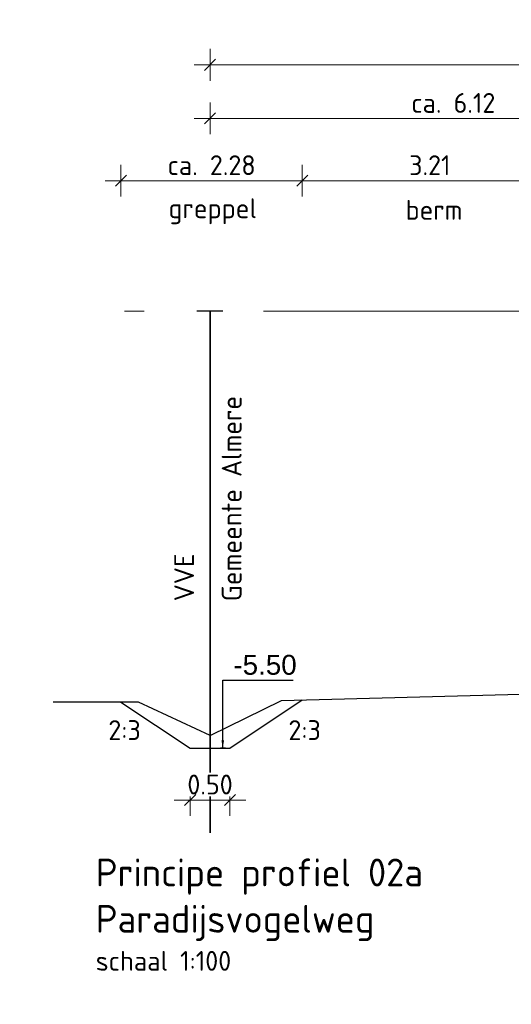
# Model space of a CAD drawing. Header units: metres. Extents: x 149090 to 161988, y 479090 to 487021.
# Tile 47 of 72: x 159076.46 to 159082.65, y 484427.84 to 484440.23. Entities that reach past the tile are written whole.
import ezdxf

# ---------------------------------------------------------------- set-up
doc = ezdxf.new("R2010")
doc.units = ezdxf.units.M
doc.linetypes.add('AL-NAP_LIJN', pattern=[15.25, 12, -1.5, 0.25, -1.5])
doc.layers.get('0').update_dxf_attribs({"lineweight": 25})
doc.layers.get('Defpoints').update_dxf_attribs({"color": 211, "lineweight": 25})
for name, color, linetype, lineweight in [('N-WE-KG-GRENS_PERCEEL-G', 150, 'KG-PERCEEL', 35), ('N-WE-VH-KANTVERHARDING-G', 7, 'Continuous', 30), ('X-XX-AL-M', 7, 'Continuous', 18), ('X-XX-AL-NAP-G', 7, 'AL-NAP_LIJN', 18), ('X-XX-AL-PROFIEL-B-G', 7, 'Continuous', 25), ('X-XX-AL-T25', 7, 'Continuous', 25), ('X-XX-AL-T35', 7, 'Continuous', 35)]:
    doc.layers.add(name, color=color, linetype=linetype, lineweight=lineweight)
doc.styles.add('Civitas Arial', font='arial.ttf')
doc.styles.add('NLCS-ISO-M100-T25', font='NLCS-ISO.ttf')
doc.styles.add('NLCS-ISO-M100-T35', font='NLCS-ISO.ttf')
doc.styles.get("Standard").update_dxf_attribs({"font": 'NLCS-ISO.ttf'})
doc.linetypes.add('KG-PERCEEL', pattern='A,5.5,-2,["P",Standard,S=1.8,R=0,X=-0.5,Y=-0.9],-2,5.5,-2,[5,NLCS.shx,S=0.75,R=0,X=0,Y=0],-2', length=19)
doc.dimstyles.new('Civitas 100 25', dxfattribs={"dimscale": 0.1, "dimtxt": 2.5, "dimasz": 1, "dimexe": 0.18, "dimexo": 0.0625, "dimgap": 1, "dimtad": 1, "dimzin": 0, "dimdsep": 46, "dimtxsty": 'Civitas Arial', "dimblk": 'Civitas-pijlmaat', "dimcen": 0, "dimse1": 1, "dimse2": 1, "dimadec": 0, "dimazin": 0, "dimtfac": 1, "dimtix": 1, "dimtmove": 0, "dimatfit": 0, "dimfxl": 1, "dimtolj": 1, "dimtzin": 0, "dimarcsym": 1})
doc.dimstyles.new('NLCS-M100-T25-SCHRAP-X_L2_H1', dxfattribs={"dimscale": 0.1, "dimtxt": 2.5, "dimasz": 1.4, "dimexe": 2, "dimexo": 2, "dimgap": 0.7, "dimtad": 1, "dimzin": 0, "dimdsep": 46, "dimtxsty": 'NLCS-ISO-M100-T25', "dimblk": 'OBLIQUE', "dimcen": 0, "dimdle": 2, "dimclrd": 256, "dimclre": 256, "dimclrt": 256, "dimadec": 1, "dimazin": 0, "dimtfac": 1, "dimtofl": 0, "dimtmove": 1, "dimatfit": 0, "dimldrblk": 'OBLIQUE', "dimfxl": 2, "dimfxlon": 1, "dimtfill": 1, "dimtfillclr": 254, "dimtolj": 1, "dimtzin": 0, "dimlwd": 18, "dimlwe": 18, "dimarcsym": 0})

# ---------------------------------------------------------------- blocks, each defined once
blk = doc.blocks.new('_Oblique')
at = {"color": 0, "linetype": 'ByBlock', "lineweight": -2}
blk.add_line((-0.5, -0.5), (0.5, 0.5), dxfattribs=at)
blk = doc.blocks.new('*D97')
at = {"layer": 'Defpoints', "color": 0, "transparency": 16777216}
for p in [(159105.227, 484439.662), (159078.857, 484436.559), (159105.227, 484436.559)]:
    blk.add_point(p, dxfattribs=at)
at = {"layer": 'X-XX-AL-M', "linetype": 'Continuous', "lineweight": 18, "transparency": 16777216}
for p, q in [((159078.857, 484439.462), (159078.857, 484439.862)), ((159105.227, 484439.462), (159105.227, 484439.862)), ((159078.657, 484439.662), (159105.427, 484439.662))]:
    blk.add_line(p, q, dxfattribs=at)
at = {"layer": 'X-XX-AL-M', "lineweight": 18, "transparency": 16777216, "xscale": 0.14, "yscale": 0.14, "zscale": 0.14, "rotation": 180}
blk.add_blockref('_Oblique', (159078.857, 484439.662), dxfattribs=at)
at = {"layer": 'X-XX-AL-M', "lineweight": 18, "transparency": 16777216, "xscale": 0.14, "yscale": 0.14, "zscale": 0.14}
blk.add_blockref('_Oblique', (159105.227, 484439.662), dxfattribs=at)
at = {"layer": 'X-XX-AL-M', "transparency": 16777216, "insert": (159092.042, 484439.857), "char_height": 0.25, "attachment_point": 5, "style": 'NLCS-ISO-M100-T25', "bg_fill": 3, "box_fill_scale": 1.1, "bg_fill_color": 256, "bg_fill_true_color": 13158600, "bg_fill_transparency": 0}
blk.add_mtext('\\A1;var. 26.37 ', dxfattribs=at)
blk = doc.blocks.new('*D101')
at = {"layer": 'Defpoints', "color": 0, "transparency": 16777216}
for p in [(159078.857, 484438.987), (159084.977, 484437.588), (159078.857, 484436.559)]:
    blk.add_point(p, dxfattribs=at)
at = {"layer": 'X-XX-AL-M', "linetype": 'Continuous', "lineweight": 18, "transparency": 16777216}
for p, q in [((159078.857, 484438.787), (159078.857, 484439.187)), ((159084.977, 484438.787), (159084.977, 484439.187)), ((159085.177, 484438.987), (159078.657, 484438.987))]:
    blk.add_line(p, q, dxfattribs=at)
at = {"layer": 'X-XX-AL-M', "lineweight": 18, "transparency": 16777216, "xscale": 0.14, "yscale": 0.14, "zscale": 0.14, "rotation": 180}
blk.add_blockref('_Oblique', (159078.857, 484438.987), dxfattribs=at)
at = {"layer": 'X-XX-AL-M', "lineweight": 18, "transparency": 16777216, "xscale": 0.14, "yscale": 0.14, "zscale": 0.14}
blk.add_blockref('_Oblique', (159084.977, 484438.987), dxfattribs=at)
at = {"layer": 'X-XX-AL-M', "transparency": 16777216, "insert": (159081.917, 484439.182), "char_height": 0.25, "attachment_point": 5, "style": 'NLCS-ISO-M100-T25', "bg_fill": 3, "box_fill_scale": 1.1, "bg_fill_color": 256, "bg_fill_true_color": 13158600, "bg_fill_transparency": 0}
blk.add_mtext('\\A1;ca. 6.12', dxfattribs=at)
blk = doc.blocks.new('*D109')
at = {"layer": 'Defpoints', "color": 0, "transparency": 16777216}
for p in [(159080.018, 484438.203), (159083.227, 484432.179), (159080.018, 484431.666)]:
    blk.add_point(p, dxfattribs=at)
at = {"layer": 'X-XX-AL-M', "linetype": 'Continuous', "lineweight": 18, "transparency": 16777216}
for p, q in [((159080.018, 484438.003), (159080.018, 484438.403)), ((159083.227, 484438.003), (159083.227, 484438.403)), ((159083.427, 484438.203), (159079.818, 484438.203))]:
    blk.add_line(p, q, dxfattribs=at)
at = {"layer": 'X-XX-AL-M', "lineweight": 18, "transparency": 16777216, "xscale": 0.14, "yscale": 0.14, "zscale": 0.14, "rotation": 180}
blk.add_blockref('_Oblique', (159080.018, 484438.203), dxfattribs=at)
at = {"layer": 'X-XX-AL-M', "lineweight": 18, "transparency": 16777216, "xscale": 0.14, "yscale": 0.14, "zscale": 0.14}
blk.add_blockref('_Oblique', (159083.227, 484438.203), dxfattribs=at)
at = {"layer": 'X-XX-AL-M', "transparency": 16777216, "insert": (159081.622, 484438.398), "char_height": 0.25, "attachment_point": 5, "style": 'NLCS-ISO-M100-T25', "bg_fill": 3, "box_fill_scale": 1.1, "bg_fill_color": 256, "bg_fill_true_color": 13158600, "bg_fill_transparency": 0}
blk.add_mtext('\\A1;3.21', dxfattribs=at)
blk = doc.blocks.new('*D110')
at = {"layer": 'Defpoints', "color": 0, "transparency": 16777216}
for p in [(159077.737, 484438.203), (159077.737, 484431.639), (159080.018, 484431.666)]:
    blk.add_point(p, dxfattribs=at)
at = {"layer": 'X-XX-AL-M', "linetype": 'Continuous', "lineweight": 18, "transparency": 16777216}
for p, q in [((159077.737, 484438.003), (159077.737, 484438.403)), ((159080.018, 484438.003), (159080.018, 484438.403)), ((159080.218, 484438.203), (159077.537, 484438.203))]:
    blk.add_line(p, q, dxfattribs=at)
at = {"layer": 'X-XX-AL-M', "lineweight": 18, "transparency": 16777216, "xscale": 0.14, "yscale": 0.14, "zscale": 0.14, "rotation": 180}
blk.add_blockref('_Oblique', (159077.737, 484438.203), dxfattribs=at)
at = {"layer": 'X-XX-AL-M', "lineweight": 18, "transparency": 16777216, "xscale": 0.14, "yscale": 0.14, "zscale": 0.14}
blk.add_blockref('_Oblique', (159080.018, 484438.203), dxfattribs=at)
at = {"layer": 'X-XX-AL-M', "transparency": 16777216, "insert": (159078.877, 484438.398), "char_height": 0.25, "attachment_point": 5, "style": 'NLCS-ISO-M100-T25', "bg_fill": 3, "box_fill_scale": 1.1, "bg_fill_color": 256, "bg_fill_true_color": 13158600, "bg_fill_transparency": 0}
blk.add_mtext('\\A1;ca. 2.28', dxfattribs=at)
blk = doc.blocks.new('*D361')
at = {"layer": 'Defpoints', "color": 0, "transparency": 16777216}
for p in [(159078.607, 484431.059), (159079.107, 484431.059)]:
    blk.add_point(p, dxfattribs=at)
at = {"layer": 'X-XX-AL-M', "linetype": 'Continuous', "lineweight": 18, "transparency": 16777216}
for p, q in [((159078.607, 484430.607), (159078.607, 484430.207)), ((159079.107, 484430.607), (159079.107, 484430.207)), ((159079.307, 484430.407), (159078.407, 484430.407))]:
    blk.add_line(p, q, dxfattribs=at)
at = {"layer": 'X-XX-AL-M', "transparency": 16777216, "insert": (159078.857, 484430.602), "char_height": 0.25, "attachment_point": 5, "style": 'NLCS-ISO-M100-T25', "bg_fill": 3, "box_fill_scale": 1.1, "bg_fill_color": 256, "bg_fill_true_color": 13158600, "bg_fill_transparency": 0}
blk.add_mtext('\\A1;0.50', dxfattribs=at)
at = {"layer": 'Defpoints', "color": 0, "transparency": 16777216}
blk.add_point((159078.607, 484430.407), dxfattribs=at)
at = {"layer": 'X-XX-AL-M', "lineweight": 18, "transparency": 16777216, "xscale": 0.14, "yscale": 0.14, "zscale": 0.14, "rotation": 180}
blk.add_blockref('_Oblique', (159078.607, 484430.407), dxfattribs=at)
at = {"layer": 'X-XX-AL-M', "lineweight": 18, "transparency": 16777216, "xscale": 0.14, "yscale": 0.14, "zscale": 0.14}
blk.add_blockref('_Oblique', (159079.107, 484430.407), dxfattribs=at)
blk = doc.blocks.new('*D354')
at = {"layer": 'Defpoints', "color": 0, "transparency": 16777216}
for p in [(0.033, 0), (0.048, -4.679), (0.033, -5.5)]:
    blk.add_point(p, dxfattribs=at)
at = {"color": 0, "transparency": 16777216, "insert": (0.532, -4.452), "char_height": 0.25, "attachment_point": 5, "style": 'Civitas Arial'}
blk.add_mtext('\\A1;-5.50 ', dxfattribs=at)
blk = doc.blocks.new('Civitas-pijlmaat')
blk.add_line((0, 0.52), (0, -0.52))
blk.add_solid([(0, 0), (-1.5, 0.34), (-1.5, -0.34)])
blk = doc.blocks.new('*U353')
blk.add_line((0.033, -5.5), (-0.028, -5.5))
at = {"layer": 'Defpoints', "color": 6}
blk.add_line((0, 0), (-0.325, 0), dxfattribs=at)
dim = blk.add_ordinate_dim(feature_location=(0.033, -5.5), offset=(0.016, 0.821), dtype=0, origin=(0.033, 0), text='-<> ', dimstyle='Civitas 100 25')
dim.commit()
dim.dimension.update_dxf_attribs({"geometry": '*D354', "text_midpoint": (0.532, -4.452)})
blk.add_leader([(0, -5.5), (0, -4.644), (0.885, -4.644)], dimstyle='Civitas 100 25')

msp = doc.modelspace()

# ---------------------------------------------------------------- linework, layer by layer
at = {"layer": 'N-WE-KG-GRENS_PERCEEL-G'}
msp.add_line((159078.857, 484436.559), (159078.857, 484429.992), dxfattribs=at)
at = {"layer": 'X-XX-AL-NAP-G'}
msp.add_line((159003.28, 484436.559), (159511.076, 484436.559), dxfattribs=at)
at = {"layer": 'X-XX-AL-PROFIEL-B-G', "flags": 128}
for points in [[(159078.857, 484431.219), (159079.757, 484431.659), (159084.977, 484431.799), (159089.227, 484431.889), (159091.093, 484432.024)], [(159078.857, 484431.219), (159077.957, 484431.639), (159076.885, 484431.639)]]:
    msp.add_lwpolyline(points, dxfattribs=at)

# ---------------------------------------------------------------- texts
at = {"layer": 'X-XX-AL-T25', "style": 'NLCS-ISO-M100-T25'}
for p in [(159077.578, 484431.162), (159079.843, 484431.162)]:
    msp.add_text('2:3', height=0.25, dxfattribs=at).set_placement(p)
at = {"layer": 'X-XX-AL-T25', "insert": (159077.419, 484428.507), "char_height": 0.25, "attachment_point": 1, "style": 'NLCS-ISO-M100-T25'}
msp.add_mtext_dynamic_manual_height_columns('schaal 1:100', width=1.87194, gutter_width=1.25, heights=[0], dxfattribs=at)
at = {"layer": 'X-XX-AL-T35', "insert": (159077.419, 484429.67), "char_height": 0.35, "width": 9.70714, "attachment_point": 1, "style": 'NLCS-ISO-M100-T35'}
msp.add_mtext('Principe profiel 02a\\PParadijsvogelweg', dxfattribs=at)

# ---------------------------------------------------------------- next in the draw order: dimensions: what is measured, and where the dimension line sits
at = {"layer": 'X-XX-AL-M'}
dim = msp.add_linear_dim(base=(159105.227, 484439.662), p1=(159078.857, 484436.559), p2=(159105.227, 484436.559), text='var. <> ', dimstyle='NLCS-M100-T25-SCHRAP-X_L2_H1', dxfattribs=at)
dim.commit()
dim.dimension.update_dxf_attribs({"geometry": '*D97', "text_midpoint": (159092.042, 484439.857)})

# ---------------------------------------------------------------- next in the draw order: dimensions: what is measured, and where the dimension line sits
dim = msp.add_linear_dim(base=(159078.857, 484438.987), p1=(159084.977, 484437.588), p2=(159078.857, 484436.559), text='ca. <>', dimstyle='NLCS-M100-T25-SCHRAP-X_L2_H1', dxfattribs=at)
dim.commit()
dim.dimension.update_dxf_attribs({"geometry": '*D101', "text_midpoint": (159081.917, 484439.182)})

# ---------------------------------------------------------------- next in the draw order: dimensions: what is measured, and where the dimension line sits
dim = msp.add_linear_dim(base=(159080.018, 484438.203), p1=(159083.227, 484432.179), p2=(159080.018, 484431.666), dimstyle='NLCS-M100-T25-SCHRAP-X_L2_H1', dxfattribs=at)
dim.commit()
dim.dimension.update_dxf_attribs({"geometry": '*D109', "text_midpoint": (159081.622, 484438.398)})

# ---------------------------------------------------------------- next in the draw order: texts
at = {"layer": 'X-XX-AL-T25', "style": 'NLCS-ISO-M100-T25'}
msp.add_text('berm', height=0.25, dxfattribs=at).set_placement((159081.317, 484437.711))

# ---------------------------------------------------------------- next in the draw order: dimensions: what is measured, and where the dimension line sits
at = {"layer": 'X-XX-AL-M'}
dim = msp.add_linear_dim(base=(159077.737, 484438.203), p1=(159080.018, 484431.666), p2=(159077.737, 484431.639), text='ca. <>', dimstyle='NLCS-M100-T25-SCHRAP-X_L2_H1', dxfattribs=at)
dim.commit()
dim.dimension.update_dxf_attribs({"geometry": '*D110', "text_midpoint": (159078.877, 484438.398)})

# ---------------------------------------------------------------- next in the draw order: linework, layer by layer
at = {"layer": 'N-WE-VH-KANTVERHARDING-G', "lineweight": 30, "flags": 128}
msp.add_lwpolyline([(159077.737, 484431.639), (159078.607, 484431.059), (159079.107, 484431.059), (159080.018, 484431.666)], dxfattribs=at)

# ---------------------------------------------------------------- next in the draw order: texts
at = {"layer": 'X-XX-AL-M', "style": 'NLCS-ISO-M100-T25'}
msp.add_text('greppel', height=0.25, dxfattribs=at).set_placement((159078.335, 484437.731))
at = {"layer": 'X-XX-AL-T25', "color": 240, "true_color": 0xed1f24, "style": 'NLCS-ISO-M100-T25'}
for s, p in [('Gemeente Almere', (159079.254, 484432.909)), ('VVE', (159078.657, 484432.909))]:
    msp.add_text(s, height=0.25, rotation=90, dxfattribs=at).set_placement(p)

# ---------------------------------------------------------------- next in the draw order: dimensions: what is measured, and where the dimension line sits
at = {"layer": 'X-XX-AL-M'}
dim = msp.add_linear_dim(base=(159078.607, 484430.407), p1=(159079.107, 484431.059), p2=(159078.607, 484431.059), dimstyle='NLCS-M100-T25-SCHRAP-X_L2_H1', dxfattribs=at)
dim.commit()
dim.dimension.update_dxf_attribs({"geometry": '*D361', "text_midpoint": (159078.857, 484430.407), "dimtype": 160})

# ---------------------------------------------------------------- next in the draw order: block references
at = {"layer": 'X-XX-AL-T25'}
msp.add_blockref('*U353', (159079.017, 484436.559), dxfattribs=at)

doc.saveas('drawing.dxf')
